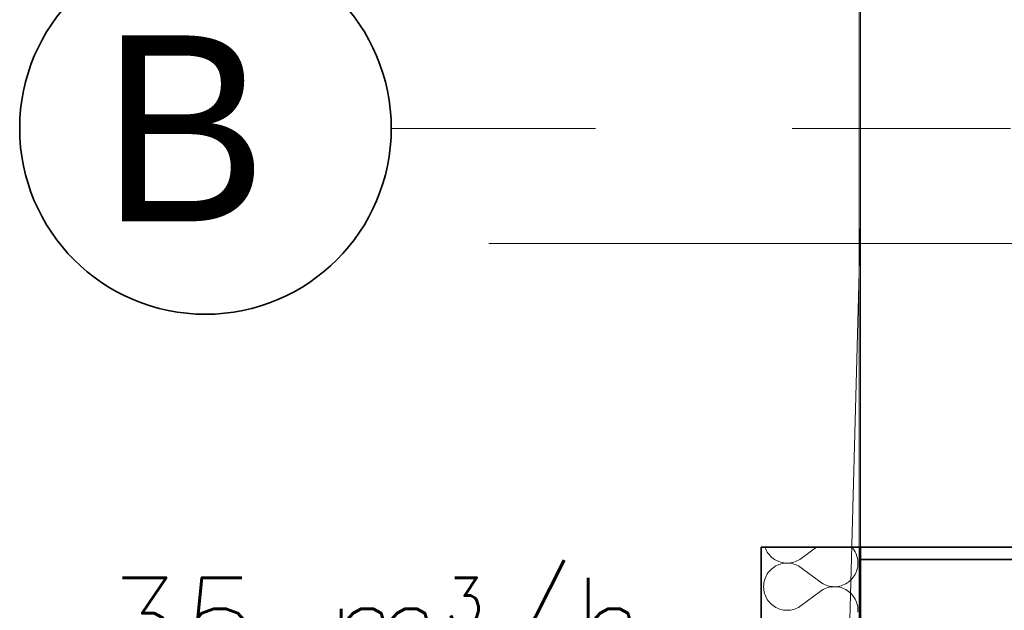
# Model space of a CAD drawing. Header units: millimetres. Extents: x -8078 to 234695, y -4319 to 602442.
# Tile 121 of 152: x 78973 to 80563, y 286886 to 287839. Entities that reach past the tile are written whole.
import ezdxf

# ---------------------------------------------------------------- set-up
doc = ezdxf.new("R2010")
doc.units = ezdxf.units.MM
doc.header["$MEASUREMENT"] = 0
doc.linetypes.add('Kropki i Kreski', pattern=[6.702778, 3.527778, -1.763889, 0, -1.411111])
for name, color, linetype in [('#podkład', 252, 'Continuous'), ('- A - ocieplenie', 7, 'Continuous'), ('Drzwi Archicad', 7, 'Continuous'), ('Konstrukcja - Siatka mod', 7, 'Continuous'), ('Konstrukcja - Stropy', 7, 'Continuous'), ('Konstrukcja - Ściany zewnętrzne', 7, 'Continuous'), ('Znaczniki drzwi Archicada', 7, 'Continuous')]:
    doc.layers.add(name, color=color, linetype=linetype)
doc.styles.add('FDBES', font='simplex.shx')
doc.styles.add('MtXpl_Arial', font='txt', dxfattribs={"height": 0.2})

# ---------------------------------------------------------------- blocks, each defined once
blk = doc.blocks.new('UHYGFFFF')
at = {"layer": '- A - ocieplenie', "color": 252, "linetype": 'Continuous', "lineweight": 35, "ltscale": 100}
for p, q in [((19937.5, 387506.9), (19777.5, 387506.9)), ((19777.5, 387506.9), (19777.5, 382744.3)), ((19937.5, 382893.7), (19937.5, 387506.9))]:
    blk.add_line(p, q, dxfattribs=at)
at = {"layer": '- A - ocieplenie', "color": 252, "linetype": 'Continuous', "lineweight": 13, "ltscale": 100}
for p, q in [((19783.3, 387506.9), (19783.7, 387505.8)), ((19783.7, 387505.8), (19784.7, 387503.3)), ((19866.5, 387506.9), (19842.2, 387488.7)), ((19924.4, 387506), (19923.6, 387506.9)), ((19926.1, 387503.9), (19924.4, 387506)), ((19784.7, 387503.3), (19785.9, 387500.9)), ((19785.9, 387500.9), (19787.3, 387498.5)), ((19787.3, 387498.5), (19788.9, 387496.3)), ((19788.9, 387496.3), (19790.6, 387494.2)), ((19790.6, 387494.2), (19792.5, 387492.2)), ((19792.5, 387492.2), (19794.4, 387490.3)), ((19794.4, 387490.3), (19796.6, 387488.6)), ((19927.6, 387501.7), (19926.1, 387503.9)), ((19929, 387499.3), (19927.6, 387501.7)), ((19930.2, 387496.9), (19929, 387499.3)), ((19931.3, 387494.4), (19930.2, 387496.9)), ((19932.1, 387491.8), (19931.3, 387494.4)), ((19932.8, 387489.1), (19932.1, 387491.8)), ((19933.3, 387486.5), (19932.8, 387489.1)), ((19796.6, 387473.5), (19794.4, 387471.8)), ((19796.6, 387488.6), (19798.8, 387487.1)), ((19798.8, 387475), (19796.6, 387473.5)), ((19798.8, 387487.1), (19801.1, 387485.7)), ((19801.1, 387476.4), (19798.8, 387475)), ((19801.1, 387485.7), (19803.6, 387484.5)), ((19803.6, 387477.6), (19801.1, 387476.4)), ((19803.6, 387484.5), (19806.1, 387483.4)), ((19806.1, 387478.7), (19803.6, 387477.6)), ((19806.1, 387483.4), (19808.7, 387482.6)), ((19808.7, 387479.5), (19806.1, 387478.7)), ((19808.7, 387482.6), (19811.3, 387481.9)), ((19811.3, 387480.2), (19808.7, 387479.5)), ((19811.3, 387481.9), (19814, 387481.4)), ((19814, 387480.7), (19811.3, 387480.2)), ((19814, 387481.4), (19816.7, 387481.1)), ((19816.7, 387481), (19814, 387480.7)), ((19816.7, 387481.1), (19819.4, 387481)), ((19819.4, 387481), (19816.7, 387481)), ((19819.4, 387481), (19822.1, 387481.1)), ((19822.1, 387480.9), (19819.4, 387481)), ((19822.1, 387481.1), (19824.8, 387481.4)), ((19824.8, 387480.7), (19822.1, 387480.9)), ((19824.8, 387481.4), (19827.5, 387481.9)), ((19827.5, 387480.2), (19824.8, 387480.7)), ((19827.5, 387481.9), (19830.1, 387482.6)), ((19830.1, 387479.5), (19827.5, 387480.2)), ((19830.1, 387482.6), (19832.7, 387483.5)), ((19832.7, 387478.6), (19830.1, 387479.5)), ((19832.7, 387483.5), (19835.2, 387484.5)), ((19835.2, 387477.6), (19832.7, 387478.6)), ((19835.2, 387484.5), (19837.7, 387485.7)), ((19837.7, 387476.4), (19835.2, 387477.6)), ((19837.7, 387485.7), (19840, 387487.1)), ((19840, 387475), (19837.7, 387476.4)), ((19840, 387487.1), (19842.2, 387488.7)), ((19842.2, 387473.4), (19840, 387475)), ((19872.7, 387450.6), (19842.2, 387473.4)), ((19932.1, 387470.3), (19932.8, 387472.9)), ((19932.8, 387472.9), (19933.3, 387475.6)), ((19933.6, 387483.8), (19933.3, 387486.5)), ((19933.3, 387475.6), (19933.6, 387478.3)), ((19933.7, 387481), (19933.6, 387483.8)), ((19933.6, 387478.3), (19933.7, 387481)), ((19784.7, 387458.8), (19783.7, 387456.3)), ((19785.9, 387461.2), (19784.7, 387458.8)), ((19787.3, 387463.6), (19785.9, 387461.2)), ((19788.9, 387465.8), (19787.3, 387463.6)), ((19790.6, 387467.9), (19788.9, 387465.8)), ((19792.5, 387469.9), (19790.6, 387467.9)), ((19794.4, 387471.8), (19792.5, 387469.9)), ((19924.4, 387456.1), (19926.1, 387458.2)), ((19926.1, 387458.2), (19927.6, 387460.4)), ((19927.6, 387460.4), (19929, 387462.8)), ((19929, 387462.8), (19930.2, 387465.2)), ((19930.2, 387465.2), (19931.3, 387467.7)), ((19931.3, 387467.7), (19932.1, 387470.3)), ((19781.4, 387445.7), (19781.3, 387443)), ((19781.3, 387443), (19781.4, 387440.2)), ((19781.7, 387448.4), (19781.4, 387445.7)), ((19782.2, 387451.1), (19781.7, 387448.4)), ((19782.8, 387453.7), (19782.2, 387451.1)), ((19783.7, 387456.3), (19782.8, 387453.7)), ((19872.7, 387450.6), (19874.9, 387449)), ((19874.9, 387449), (19877.3, 387447.6)), ((19877.3, 387447.6), (19879.7, 387446.4)), ((19879.7, 387446.4), (19882.2, 387445.4)), ((19882.2, 387445.4), (19884.8, 387444.5)), ((19884.8, 387441.4), (19882.2, 387440.5)), ((19884.8, 387444.5), (19887.4, 387443.8)), ((19887.4, 387442.1), (19884.8, 387441.4)), ((19887.4, 387443.8), (19890.1, 387443.3)), ((19890.1, 387442.6), (19887.4, 387442.1)), ((19890.1, 387443.3), (19892.8, 387443.1)), ((19892.8, 387442.9), (19890.1, 387442.6)), ((19892.8, 387443.1), (19895.5, 387443)), ((19895.5, 387443), (19892.8, 387442.9)), ((19895.5, 387443), (19898.3, 387443)), ((19898.3, 387442.9), (19895.5, 387443)), ((19898.3, 387443), (19901, 387443.3)), ((19901, 387442.6), (19898.3, 387442.9)), ((19901, 387443.3), (19903.6, 387443.8)), ((19903.6, 387442.1), (19901, 387442.6)), ((19903.6, 387443.8), (19906.3, 387444.5)), ((19906.3, 387441.4), (19903.6, 387442.1)), ((19906.3, 387444.5), (19908.9, 387445.3)), ((19908.9, 387440.6), (19906.3, 387441.4)), ((19908.9, 387445.3), (19911.4, 387446.4)), ((19911.4, 387446.4), (19913.8, 387447.6)), ((19913.8, 387447.6), (19916.2, 387449)), ((19916.2, 387449), (19918.4, 387450.5)), ((19918.4, 387450.5), (19920.5, 387452.2)), ((19920.5, 387452.2), (19922.5, 387454.1)), ((19922.5, 387454.1), (19924.4, 387456.1)), ((19781.4, 387440.2), (19781.7, 387437.5)), ((19781.7, 387437.5), (19782.2, 387434.9)), ((19782.2, 387434.9), (19782.8, 387432.2)), ((19782.8, 387432.2), (19783.7, 387429.6)), ((19783.7, 387429.6), (19784.7, 387427.1)), ((19784.7, 387427.1), (19785.9, 387424.7)), ((19872.7, 387435.3), (19842.2, 387412.5)), ((19874.9, 387436.9), (19872.7, 387435.3)), ((19877.3, 387438.3), (19874.9, 387436.9)), ((19879.7, 387439.5), (19877.3, 387438.3)), ((19882.2, 387440.5), (19879.7, 387439.5)), ((19911.4, 387439.5), (19908.9, 387440.6)), ((19913.8, 387438.3), (19911.4, 387439.5)), ((19916.2, 387436.9), (19913.8, 387438.3)), ((19918.4, 387435.4), (19916.2, 387436.9)), ((19920.5, 387433.7), (19918.4, 387435.4)), ((19922.5, 387431.8), (19920.5, 387433.7)), ((19924.4, 387429.8), (19922.5, 387431.8)), ((19926.1, 387427.7), (19924.4, 387429.8)), ((19927.6, 387425.5), (19926.1, 387427.7)), ((19929, 387423.1), (19927.6, 387425.5)), ((19785.9, 387424.7), (19787.3, 387422.3)), ((19787.3, 387422.3), (19788.9, 387420.1)), ((19788.9, 387420.1), (19790.6, 387418)), ((19790.6, 387418), (19792.5, 387416)), ((19792.5, 387416), (19794.4, 387414.2)), ((19794.4, 387414.2), (19796.6, 387412.4)), ((19796.6, 387412.4), (19798.8, 387410.9)), ((19798.8, 387410.9), (19801.1, 387409.5)), ((19801.1, 387409.5), (19803.6, 387408.3)), ((19835.2, 387408.3), (19837.7, 387409.5)), ((19837.7, 387409.5), (19840, 387410.9)), ((19840, 387410.9), (19842.2, 387412.5)), ((19930.2, 387420.7), (19929, 387423.1)), ((19931.3, 387418.2), (19930.2, 387420.7)), ((19932.1, 387415.6), (19931.3, 387418.2)), ((19932.8, 387413), (19932.1, 387415.6)), ((19933.3, 387410.3), (19932.8, 387413)), ((19933.6, 387407.6), (19933.3, 387410.3)), ((19803.6, 387408.3), (19806.1, 387407.3)), ((19806.1, 387407.3), (19808.7, 387406.4)), ((19808.7, 387406.4), (19811.3, 387405.7)), ((19811.3, 387405.7), (19814, 387405.2)), ((19814, 387405.2), (19816.7, 387405)), ((19816.7, 387405), (19819.4, 387404.9)), ((19819.4, 387404.9), (19822.1, 387405)), ((19822.1, 387405), (19824.8, 387405.2)), ((19824.8, 387405.2), (19827.5, 387405.7)), ((19827.5, 387405.7), (19830.1, 387406.4)), ((19830.1, 387406.4), (19832.7, 387407.3)), ((19832.7, 387407.3), (19835.2, 387408.3)), ((19933.7, 387404.9), (19933.6, 387407.6)), ((19933.6, 387402.1), (19933.7, 387404.9))]:
    blk.add_line(p, q, dxfattribs=at)
at = {"color": 252, "linetype": 'Continuous', "lineweight": 35, "ltscale": 100}
for q in [(20287.5, 387506.9), (19937.5, 387486.9)]:
    blk.add_line((19937.5, 387506.9), q, dxfattribs=at)
at = {"layer": 'Drzwi Archicad', "color": 252, "linetype": 'Continuous', "lineweight": 35, "ltscale": 100}
blk.add_line((20172.5, 387506.9), (19937.5, 387506.9), dxfattribs=at)
at = {"layer": 'Konstrukcja - Siatka mod', "color": 252, "linetype": 'Kropki i Kreski', "lineweight": 13, "ltscale": 100}
blk.add_line((20180, 388182.6), (19180, 388182.6), dxfattribs=at)
at = {"layer": 'Konstrukcja - Siatka mod', "color": 252, "linetype": 'Continuous', "lineweight": 35, "ltscale": 100}
blk.add_circle((18880, 388182.6), 300, dxfattribs=at)
at = {"layer": 'Konstrukcja - Stropy', "color": 252, "linetype": 'Continuous', "lineweight": 13, "ltscale": 100}
for p, q in [((19937.5, 388030.6), (19937.5, 395682.7)), ((19937.5, 388030.6), (19937.5, 395682.7)), ((19935.6, 390812.6), (19935.6, 382844.5)), ((19800.4, 382902.4), (19937.5, 388030.6)), ((19937.5, 382893.7), (19937.5, 388030.6))]:
    blk.add_line(p, q, dxfattribs=at)
at = {"layer": 'Konstrukcja - Ściany zewnętrzne', "color": 252, "linetype": 'Continuous', "lineweight": 35, "ltscale": 100}
for q in [(20287.5, 387486.9), (19937.5, 387086.9)]:
    blk.add_line((19937.5, 387486.9), q, dxfattribs=at)
at = {"layer": 'Znaczniki drzwi Archicada', "color": 252, "linetype": 'Continuous', "lineweight": 13, "ltscale": 100}
blk.add_line((21330.3, 387996.9), (19337.5, 387996.9), dxfattribs=at)
at = {"layer": 'Konstrukcja - Siatka mod', "color": 252, "linetype": 'Continuous', "lineweight": 13, "style": 'MtXpl_Arial'}
blk.add_text('B', height=300, dxfattribs=at).set_placement((18712.2, 388032.6))

msp = doc.modelspace()

# ---------------------------------------------------------------- block references
at = {"layer": '#podkład'}
msp.add_blockref('UHYGFFFF', (60392.7, -100518.7), dxfattribs=at)

# ---------------------------------------------------------------- texts
at = {"color": 7, "lineweight": -2, "insert": (79546.7, 286738.6, 1384), "char_height": 150, "attachment_point": 5, "style": 'FDBES'}
msp.add_mtext('35 m{\\A2;\\H0.5x;3}/h\\P200', dxfattribs=at)

doc.saveas('drawing.dxf')
